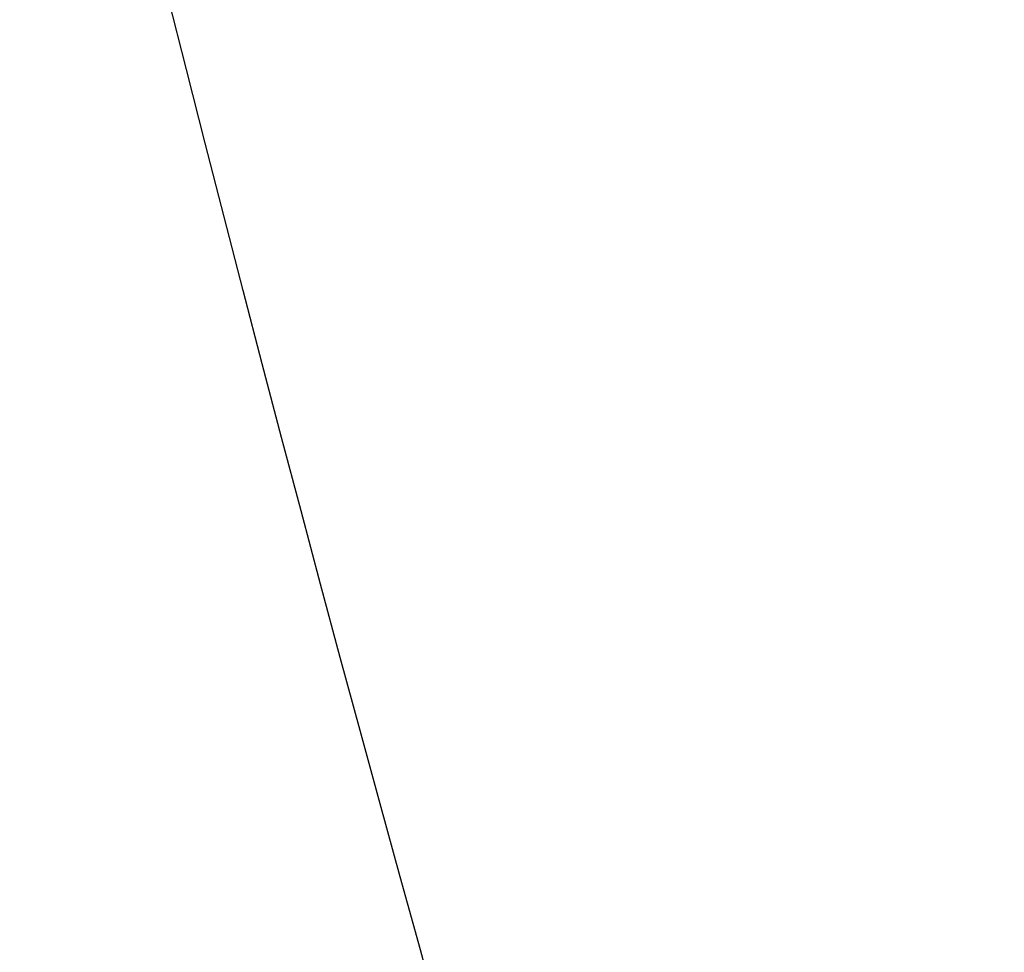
# Model space of a CAD drawing. Header units: millimetres. Extents: x -182 to 205, y -104 to 98.
# Tile 33 of 256: x -158.99 to -158.146, y -47.229 to -46.429. Entities that reach past the tile are written whole.
import ezdxf

# ---------------------------------------------------------------- set-up
doc = ezdxf.new("R2010")
doc.units = ezdxf.units.MM
doc.layers.add('Guastalla 23', color=18, linetype='Continuous', true_color=0x000000)

msp = doc.modelspace()

# ---------------------------------------------------------------- linework, layer by layer
at = {"layer": 'Guastalla 23'}
for points in [[(-162.55818, -46.83254, 171.82882), (-165.24581, -34.79403, 171.82882), (-159.49506, -6.27008, 171.82882), (-131.52637, 33.05202, 171.82882), (-86.56433, 62.78337, 171.82882), (-38.27645, 45.46921, 171.82882), (-34.15218, 2.77884, 171.82882), (-51.22886, -9.22288, 171.82882), (-60.92927, -13.87463, 171.82882)], [(-174.01921, 3.57335, 128.7033), (-167.6918, 14.16169, 128.7033), (-143.90129, 30.91574, 128.7033), (-96.55459, 40.23053, 128.7033), (-43.46589, 30.8963, 128.7033), (-20.31492, -14.88069, 128.7033), (-46.67803, -48.71061, 128.7033), (-67.32927, -45.68068, 128.7033), (-77.57081, -42.38712, 128.7033)]]:
    msp.add_open_spline(points, degree=3, dxfattribs=at)
for points in [[(-121.06644, -46.8401, 62.1247), (-121.39403, -44.26783, 62.20524), (-121.84766, -38.93727, 62.40826), (-122.55522, -30.85267, 62.83642), (-123.99423, -23.04209, 63.43246), (-126.09948, -18.23511, 64.0216), (-129.21128, -13.929, 64.68525), (-133.00991, -10.54293, 65.20326), (-139.34041, -7.01832, 65.64536), (-145.63848, -3.97114, 65.93215), (-149.38545, -1.76953, 66.03439), (-152.67771, 0.7058, 66.06826), (-155.68099, 3.53219, 66.07952), (-160.37614, 10.34824, 66.02646), (-162.24212, 16.47376, 65.90369), (-162.99409, 25.01488, 65.64683), (-162.25279, 31.72379, 65.4085), (-158.52329, 39.86623, 64.83101), (-155.75906, 43.49536, 64.44821), (-150.91991, 48.52229, 63.84205), (-142.35709, 54.25691, 63.25048), (-131.45262, 56.15626, 62.79911), (-125.90037, 55.76307, 62.59662)], [(-88.5067, -46.75243, 108.49732), (-90.55315, -45.15048, 108.58167), (-94.62335, -41.67119, 108.79791), (-100.78963, -36.40393, 109.28179), (-107.27789, -31.83723, 109.99885), (-112.16186, -29.90381, 110.74407), (-117.41302, -29.09174, 111.57551), (-122.48024, -29.44871, 112.2014), (-129.40905, -31.49764, 112.69669), (-136.00213, -33.84154, 113.00149), (-140.22493, -34.95593, 113.10541), (-144.33598, -35.54304, 113.14), (-148.49213, -35.67002, 113.1515), (-156.69433, -34.14849, 113.0976), (-162.37585, -31.09407, 112.97207), (-168.95766, -25.51944, 112.69658), (-173.16278, -20.19507, 112.43805), (-176.21285, -11.74879, 111.755), (-176.79172, -7.22147, 111.28024), (-176.90375, -0.2455, 110.51824), (-174.94359, 9.86506, 109.77318), (-168.61965, 18.97726, 109.2419), (-164.41981, 22.66295, 109.01262)], [(-62.41809, -10.76995, 169.79305), (-64.77889, -11.84819, 169.8758), (-69.73659, -13.86372, 170.08584), (-77.24734, -16.9321, 170.53919), (-84.28049, -20.61524, 171.18554), (-88.24368, -24.05797, 171.8364), (-91.41118, -28.32369, 172.56697), (-93.48074, -32.96897, 173.1297), (-94.91842, -40.06269, 173.59634), (-95.92089, -46.98736, 173.89277), (-96.89469, -51.23149, 173.99658), (-98.27341, -55.12711, 174.03101), (-100.0766, -58.85112, 174.04244), (-105.19385, -65.38932, 173.98856), (-110.50065, -69.00596, 173.86355), (-118.45037, -72.27116, 173.59708), (-125.09023, -73.55644, 173.34854), (-133.98064, -72.40259, 172.72623), (-138.26742, -70.83974, 172.30635), (-144.50897, -67.72074, 171.63823), (-152.55111, -61.28019, 170.98573), (-157.65541, -51.44899, 170.50027), (-158.95644, -46.02845, 170.28578)]]:
    msp.add_open_spline(points, degree=3, knots=[-48.446703, -48.446703, -48.446703, -48.446703, -47.347032, -46.245507, -45.143982, -44.042457, -44.042457, -42.941396, -41.840334, -40.739273, -39.638211, -39.638211, -38.53715, -37.436088, -35.233966, -35.233966, -33.031843, -31.930781, -30.82972, -30.82972, -28.627597, -26.425474, -26.425474, -26.425474, -26.425474], dxfattribs=at)

doc.saveas('drawing.dxf')
